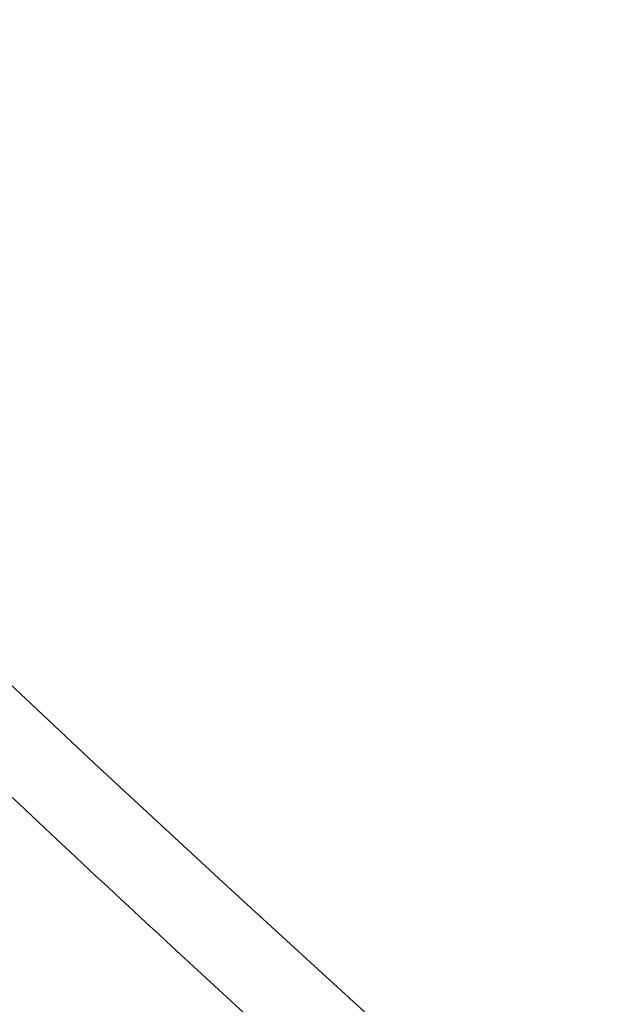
# Model space of a CAD drawing. Header units: millimetres. Extents: x -281 to 347, y -564 to 226.
# Tile 59 of 256: x -216.102 to -215.637, y -302.774 to -301.998. Entities that reach past the tile are written whole.
import ezdxf

# ---------------------------------------------------------------- set-up
doc = ezdxf.new("R2010")
doc.units = ezdxf.units.MM
doc.layers.add('Layer 01', color=18, linetype='Continuous', true_color=0x000000)

# ---------------------------------------------------------------- blocks, each defined once
blk = doc.blocks.new('10CP307VT')
at = {"layer": 'Layer 01', "extrusion": (0, 1, 0)}
blk.add_arc((0, 0, -69.11552), 25, 90, 270, dxfattribs=at)
blk = doc.blocks.new('10CP307GZ')
at = {"layer": 'Layer 01', "extrusion": (0, 0, -1)}
for centre, radius, start, end in [((0, 0, -8.5), 22.5, 90, 180), ((0, 0, -4.8), 24.5, 180, 0)]:
    blk.add_arc(centre, radius, start, end, dxfattribs=at)
at = {"layer": 'Layer 01'}
for points, weights, knots in [([(0, 22.5, 9), (3.56365, 22.5, 8.94875), (6.95288, 21.39877, 8.9), (13.90576, 19.13964, 8.8), (18.20288, 13.22517, 8.7), (22.5, 7.31069, 8.6), (22.5, 0, 8.5)], [0.975528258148, 0.975528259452, 1, 0.951056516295, 1, 0.951056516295, 1], [0, 0, 0, 7.128001, 7.128001, 21.750755, 21.750755, 36.37351, 36.37351, 36.37351]), ([(22.5, 0, 8.5), (22.5, -7.31069, 8.4), (18.20288, -13.22517, 8.3), (13.90576, -19.13964, 8.2), (6.95288, -21.39877, 8.1), (0, -23.6579, 8), (-6.95288, -21.39877, 7.9), (-13.90576, -19.13964, 7.8), (-18.20288, -13.22517, 7.7), (-22.5, -7.31069, 7.6), (-22.5, 0, 7.5)], [1, 0.951056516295, 1, 0.951056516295, 1, 0.951056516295, 1, 0.951056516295, 1, 0.951056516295, 1], [0, 0, 0, 14.622754, 14.622754, 29.245508, 29.245508, 43.868262, 43.868262, 58.491017, 58.491017, 73.113771, 73.113771, 73.113771])]:
    blk.add_rational_spline(points, weights, degree=2, knots=knots, dxfattribs=at)
blk = doc.blocks.new('PL307ABINT')
at = {"layer": 'Layer 01', "extrusion": (-0.70558, 0.125208, 0.697481), "rotation": 286.5583432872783}
blk.add_blockref('10CP307VT', (1436.97767, 126.73628, 49.13246), dxfattribs=at)
at = {"layer": 'Layer 01', "extrusion": (0.02824, -0.978516, 0.204226), "rotation": 44.56152783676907}
blk.add_blockref('10CP307GZ', (-239.70699, -167.10784, 1342.19434), dxfattribs=at)

msp = doc.modelspace()

# ---------------------------------------------------------------- block references
at = {"layer": 'Layer 01', "extrusion": (0, -1, 0)}
msp.add_blockref('PL307ABINT', (0, 1307.43951, 174.33269), dxfattribs=at)

doc.saveas('drawing.dxf')
